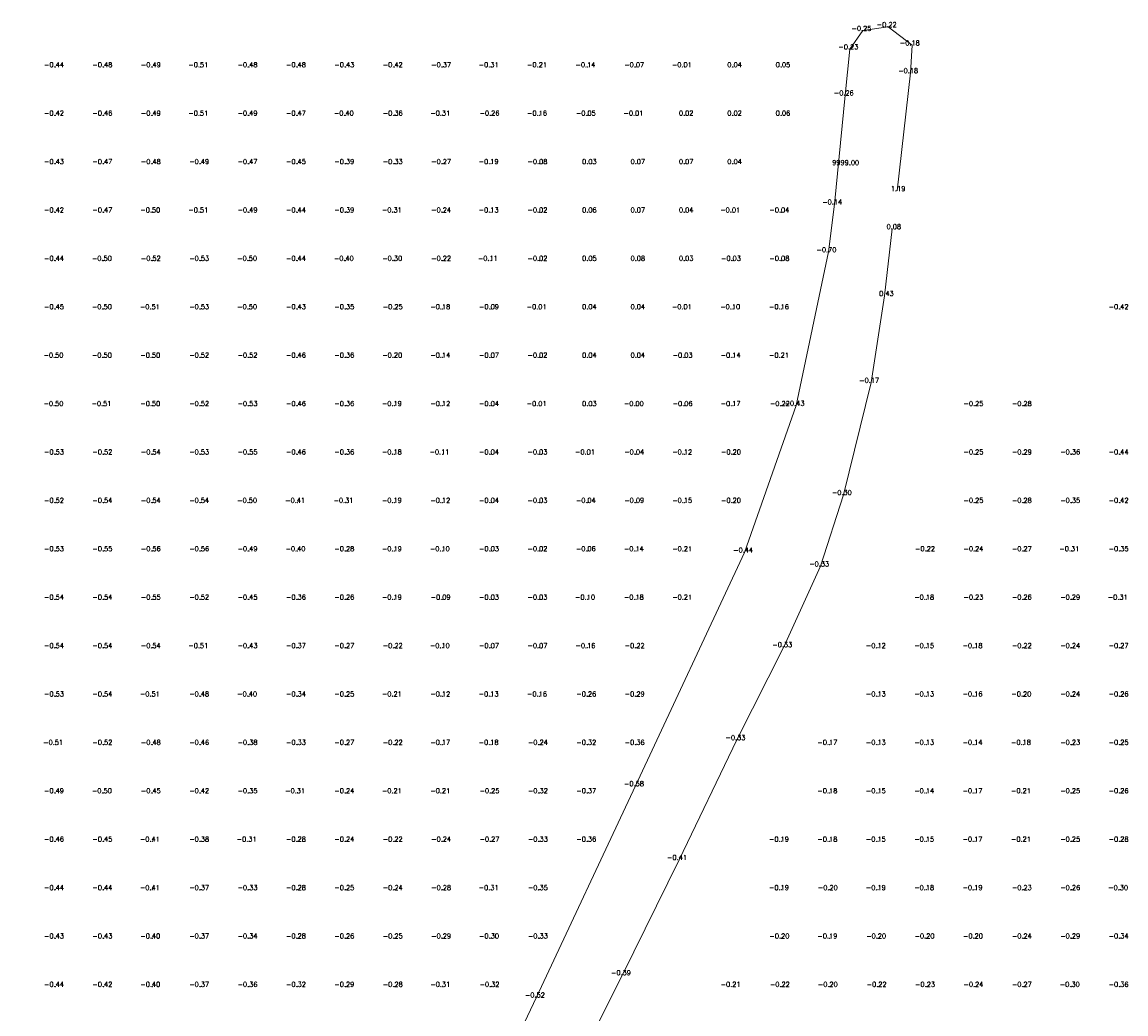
# Model space of a CAD drawing. Header units: metres. Extents: x 102665 to 103901, y 415762 to 419767.
# Tile 55 of 93: x 103201 to 103315, y 418855 to 418957. Entities that reach past the tile are written whole.
import ezdxf
from ezdxf.enums import TextEntityAlignment as Align

# ---------------------------------------------------------------- set-up
doc = ezdxf.new("R2010")
doc.units = ezdxf.units.M
doc.header["$MEASUREMENT"] = 0
doc.layers.add('DTM-Hoogtecijfer', color=7, linetype='Continuous', lineweight=0)
doc.layers.add('DTM-Meetpunt', color=40, linetype='Continuous', lineweight=0)
doc.styles.get("Standard").update_dxf_attribs({"font": 'txt.shx'})

msp = doc.modelspace()

# ---------------------------------------------------------------- linework, layer by layer
at = {"layer": 'DTM-Meetpunt'}
for points in [[(103284.89, 418938.57, -0.14), (103286, 418949.84, -0.26), (103286.48, 418954.6, -0.23), (103287.83, 418956.51, -0.25), (103290.45, 418956.9, -0.22), (103292.91, 418955, -0.18), (103292.75, 418952.14, -0.18), (103291.38, 418939.96, 1.19)], [(103200.95, 418757.47, -0.59), (103207.02, 418768.31, -0.68), (103215.91, 418784.26, -0.63), (103225.92, 418801.96, -0.64), (103237.27, 418820.7, -0.53), (103240.76, 418827.84, -0.58), (103249.17, 418846.26, -0.66), (103254.09, 418856.65, -0.52), (103264.33, 418878.48, -0.58), (103275.6, 418902.61, -0.44), (103280.92, 418917.77, -0.43), (103284.26, 418933.65, -0.7), (103284.89, 418938.57, -0.14)], [(103290.84, 418936.03, 0.08), (103290.05, 418929.12, 0.43), (103288.7, 418920.15, -0.17), (103285.84, 418908.57, -0.3), (103283.46, 418901.18, -0.33), (103279.65, 418892.85, -0.33), (103274.81, 418883.24, -0.33), (103268.86, 418870.86, -0.41), (103262.98, 418858.96, -0.39), (103258.46, 418849.91, -0.39), (103253.22, 418838.87, -0.43), (103247.98, 418826.09, -0.44), (103240.84, 418812.68, -0.45), (103234.01, 418800.22, -0.39), (103228.46, 418792.2, -0.35), (103219.64, 418776.33, -0.25), (103212.02, 418762.36, -0.33), (103207.59, 418754.1, -0.34)]]:
    msp.add_polyline3d(points, dxfattribs=at)
for p in [(103204.4, 418952.75, -0.44), (103209.4, 418952.75, -0.48), (103214.4, 418952.75, -0.49), (103219.4, 418952.75, -0.51), (103224.4, 418952.75, -0.48), (103229.4, 418952.75, -0.48), (103234.4, 418952.75, -0.43), (103239.4, 418952.75, -0.42), (103244.4, 418952.75, -0.37), (103249.4, 418952.75, -0.31), (103254.4, 418952.75, -0.21), (103259.4, 418952.75, -0.14), (103264.4, 418952.75, -0.07), (103269.4, 418952.75, -0.01), (103274.4, 418952.75, 0.04), (103279.4, 418952.75, 0.05), (103204.4, 418947.75, -0.42), (103209.4, 418947.75, -0.46), (103214.4, 418947.75, -0.49), (103219.4, 418947.75, -0.51), (103224.4, 418947.75, -0.49), (103229.4, 418947.75, -0.47), (103234.4, 418947.75, -0.4), (103239.4, 418947.75, -0.36), (103244.4, 418947.75, -0.31), (103249.4, 418947.75, -0.26), (103254.4, 418947.75, -0.16), (103259.4, 418947.75, -0.05), (103264.4, 418947.75, -0.01), (103269.4, 418947.75, 0.02), (103274.4, 418947.75, 0.02), (103279.4, 418947.75, 0.06), (103204.4, 418942.75, -0.43), (103209.4, 418942.75, -0.47), (103214.4, 418942.75, -0.48), (103219.4, 418942.75, -0.49), (103224.4, 418942.75, -0.47), (103229.4, 418942.75, -0.45), (103234.4, 418942.75, -0.39), (103239.4, 418942.75, -0.33), (103244.4, 418942.75, -0.27), (103249.4, 418942.75, -0.19), (103254.4, 418942.75, -0.08), (103259.4, 418942.75, 0.03), (103264.4, 418942.75, 0.07), (103269.4, 418942.75, 0.07), (103274.4, 418942.75, 0.04), (103204.4, 418937.75, -0.42), (103209.4, 418937.75, -0.47), (103214.4, 418937.75, -0.5), (103219.4, 418937.75, -0.51), (103224.4, 418937.75, -0.49), (103229.4, 418937.75, -0.44), (103234.4, 418937.75, -0.39), (103239.4, 418937.75, -0.31), (103244.4, 418937.75, -0.24), (103249.4, 418937.75, -0.13), (103254.4, 418937.75, -0.02), (103259.4, 418937.75, 0.06), (103264.4, 418937.75, 0.07), (103269.4, 418937.75, 0.04), (103274.4, 418937.75, -0.01), (103279.4, 418937.75, -0.04), (103204.4, 418932.75, -0.44), (103209.4, 418932.75, -0.5), (103214.4, 418932.75, -0.52), (103219.4, 418932.75, -0.53), (103224.4, 418932.75, -0.5), (103229.4, 418932.75, -0.44), (103234.4, 418932.75, -0.4), (103239.4, 418932.75, -0.3), (103244.4, 418932.75, -0.22), (103249.4, 418932.75, -0.11), (103254.4, 418932.75, -0.02), (103259.4, 418932.75, 0.05), (103264.4, 418932.75, 0.08), (103269.4, 418932.75, 0.03), (103274.4, 418932.75, -0.03), (103279.4, 418932.75, -0.08), (103204.4, 418927.75, -0.45), (103209.4, 418927.75, -0.5), (103214.4, 418927.75, -0.51), (103219.4, 418927.75, -0.53), (103224.4, 418927.75, -0.5), (103229.4, 418927.75, -0.43), (103234.4, 418927.75, -0.35), (103239.4, 418927.75, -0.25), (103244.4, 418927.75, -0.18), (103249.4, 418927.75, -0.09), (103254.4, 418927.75, -0.01), (103259.4, 418927.75, 0.04), (103264.4, 418927.75, 0.04), (103269.4, 418927.75, -0.01), (103274.4, 418927.75, -0.1), (103279.4, 418927.75, -0.16), (103314.4, 418927.75, -0.42), (103204.4, 418922.75, -0.5), (103209.4, 418922.75, -0.5), (103214.4, 418922.75, -0.5), (103219.4, 418922.75, -0.52), (103224.4, 418922.75, -0.52), (103229.4, 418922.75, -0.46), (103234.4, 418922.75, -0.36), (103239.4, 418922.75, -0.2), (103244.4, 418922.75, -0.14), (103249.4, 418922.75, -0.07), (103254.4, 418922.75, -0.02), (103259.4, 418922.75, 0.04), (103264.4, 418922.75, 0.04), (103269.4, 418922.75, -0.03), (103274.4, 418922.75, -0.14), (103279.4, 418922.75, -0.21), (103204.4, 418917.75, -0.5), (103209.4, 418917.75, -0.51), (103214.4, 418917.75, -0.5), (103219.4, 418917.75, -0.52), (103224.4, 418917.75, -0.53), (103229.4, 418917.75, -0.46), (103234.4, 418917.75, -0.36), (103239.4, 418917.75, -0.19), (103244.4, 418917.75, -0.12), (103249.4, 418917.75, -0.04), (103254.4, 418917.75, -0.01), (103259.4, 418917.75, 0.03), (103264.4, 418917.75, 0), (103269.4, 418917.75, -0.06), (103274.4, 418917.75, -0.17), (103279.4, 418917.75, -0.22), (103299.4, 418917.75, -0.25), (103304.4, 418917.75, -0.28), (103204.4, 418912.75, -0.53), (103209.4, 418912.75, -0.52), (103214.4, 418912.75, -0.54), (103219.4, 418912.75, -0.53), (103224.4, 418912.75, -0.55), (103229.4, 418912.75, -0.46), (103234.4, 418912.75, -0.36), (103239.4, 418912.75, -0.18), (103244.4, 418912.75, -0.11), (103249.4, 418912.75, -0.04), (103254.4, 418912.75, -0.03), (103259.4, 418912.75, -0.01), (103264.4, 418912.75, -0.04), (103269.4, 418912.75, -0.12), (103274.4, 418912.75, -0.2), (103299.4, 418912.75, -0.25), (103304.4, 418912.75, -0.29), (103309.4, 418912.75, -0.36), (103314.4, 418912.75, -0.44), (103204.4, 418907.75, -0.52), (103209.4, 418907.75, -0.54), (103214.4, 418907.75, -0.54), (103219.4, 418907.75, -0.54), (103224.4, 418907.75, -0.5), (103229.4, 418907.75, -0.41), (103234.4, 418907.75, -0.31), (103239.4, 418907.75, -0.19), (103244.4, 418907.75, -0.12), (103249.4, 418907.75, -0.04), (103254.4, 418907.75, -0.03), (103259.4, 418907.75, -0.04), (103264.4, 418907.75, -0.09), (103269.4, 418907.75, -0.15), (103274.4, 418907.75, -0.2), (103299.4, 418907.75, -0.25), (103304.4, 418907.75, -0.28), (103309.4, 418907.75, -0.35), (103314.4, 418907.75, -0.42), (103204.4, 418902.75, -0.53), (103209.4, 418902.75, -0.55), (103214.4, 418902.75, -0.56), (103219.4, 418902.75, -0.56), (103224.4, 418902.75, -0.49), (103229.4, 418902.75, -0.4), (103234.4, 418902.75, -0.28), (103239.4, 418902.75, -0.19), (103244.4, 418902.75, -0.1), (103249.4, 418902.75, -0.03), (103254.4, 418902.75, -0.02), (103259.4, 418902.75, -0.06), (103264.4, 418902.75, -0.14), (103269.4, 418902.75, -0.21), (103294.4, 418902.75, -0.22), (103299.4, 418902.75, -0.24), (103304.4, 418902.75, -0.27), (103309.4, 418902.75, -0.31), (103314.4, 418902.75, -0.35), (103204.4, 418897.75, -0.54), (103209.4, 418897.75, -0.54), (103214.4, 418897.75, -0.55), (103219.4, 418897.75, -0.52), (103224.4, 418897.75, -0.45), (103229.4, 418897.75, -0.36), (103234.4, 418897.75, -0.26), (103239.4, 418897.75, -0.19), (103244.4, 418897.75, -0.09), (103249.4, 418897.75, -0.03), (103254.4, 418897.75, -0.03), (103259.4, 418897.75, -0.1), (103264.4, 418897.75, -0.18), (103269.4, 418897.75, -0.21), (103294.4, 418897.75, -0.18), (103299.4, 418897.75, -0.23), (103304.4, 418897.75, -0.26), (103309.4, 418897.75, -0.29), (103314.4, 418897.75, -0.31), (103204.4, 418892.75, -0.54), (103209.4, 418892.75, -0.54), (103214.4, 418892.75, -0.54), (103219.4, 418892.75, -0.51), (103224.4, 418892.75, -0.43), (103229.4, 418892.75, -0.37), (103234.4, 418892.75, -0.27), (103239.4, 418892.75, -0.22), (103244.4, 418892.75, -0.1), (103249.4, 418892.75, -0.07), (103254.4, 418892.75, -0.07), (103259.4, 418892.75, -0.16), (103264.4, 418892.75, -0.22), (103289.4, 418892.75, -0.12), (103294.4, 418892.75, -0.15), (103299.4, 418892.75, -0.18), (103304.4, 418892.75, -0.22), (103309.4, 418892.75, -0.24), (103314.4, 418892.75, -0.27), (103204.4, 418887.75, -0.53), (103209.4, 418887.75, -0.54), (103214.4, 418887.75, -0.51), (103219.4, 418887.75, -0.48), (103224.4, 418887.75, -0.4), (103229.4, 418887.75, -0.34), (103234.4, 418887.75, -0.25), (103239.4, 418887.75, -0.21), (103244.4, 418887.75, -0.12), (103249.4, 418887.75, -0.13), (103254.4, 418887.75, -0.16), (103259.4, 418887.75, -0.26), (103264.4, 418887.75, -0.29), (103289.4, 418887.75, -0.13), (103294.4, 418887.75, -0.13), (103299.4, 418887.75, -0.16), (103304.4, 418887.75, -0.2), (103309.4, 418887.75, -0.24), (103314.4, 418887.75, -0.26), (103204.4, 418882.75, -0.51), (103209.4, 418882.75, -0.52), (103214.4, 418882.75, -0.48), (103219.4, 418882.75, -0.46), (103224.4, 418882.75, -0.38), (103229.4, 418882.75, -0.33), (103234.4, 418882.75, -0.27), (103239.4, 418882.75, -0.22), (103244.4, 418882.75, -0.17), (103249.4, 418882.75, -0.18), (103254.4, 418882.75, -0.24), (103259.4, 418882.75, -0.32), (103264.4, 418882.75, -0.36), (103284.4, 418882.75, -0.17), (103289.4, 418882.75, -0.13), (103294.4, 418882.75, -0.13), (103299.4, 418882.75, -0.14), (103304.4, 418882.75, -0.18), (103309.4, 418882.75, -0.23), (103314.4, 418882.75, -0.25), (103204.4, 418877.75, -0.49), (103209.4, 418877.75, -0.5), (103214.4, 418877.75, -0.45), (103219.4, 418877.75, -0.42), (103224.4, 418877.75, -0.35), (103229.4, 418877.75, -0.31), (103234.4, 418877.75, -0.24), (103239.4, 418877.75, -0.21), (103244.4, 418877.75, -0.21), (103249.4, 418877.75, -0.25), (103254.4, 418877.75, -0.32), (103259.4, 418877.75, -0.37), (103284.4, 418877.75, -0.18), (103289.4, 418877.75, -0.15), (103294.4, 418877.75, -0.14), (103299.4, 418877.75, -0.17), (103304.4, 418877.75, -0.21), (103309.4, 418877.75, -0.25), (103314.4, 418877.75, -0.26), (103204.4, 418872.75, -0.46), (103209.4, 418872.75, -0.45), (103214.4, 418872.75, -0.41), (103219.4, 418872.75, -0.38), (103224.4, 418872.75, -0.31), (103229.4, 418872.75, -0.28), (103234.4, 418872.75, -0.24), (103239.4, 418872.75, -0.22), (103244.4, 418872.75, -0.24), (103249.4, 418872.75, -0.27), (103254.4, 418872.75, -0.33), (103259.4, 418872.75, -0.36), (103279.4, 418872.75, -0.19), (103284.4, 418872.75, -0.18), (103289.4, 418872.75, -0.15), (103294.4, 418872.75, -0.15), (103299.4, 418872.75, -0.17), (103304.4, 418872.75, -0.21), (103309.4, 418872.75, -0.25), (103314.4, 418872.75, -0.28), (103204.4, 418867.75, -0.44), (103209.4, 418867.75, -0.44), (103214.4, 418867.75, -0.41), (103219.4, 418867.75, -0.37), (103224.4, 418867.75, -0.33), (103229.4, 418867.75, -0.28), (103234.4, 418867.75, -0.25), (103239.4, 418867.75, -0.24), (103244.4, 418867.75, -0.28), (103249.4, 418867.75, -0.31), (103254.4, 418867.75, -0.35), (103279.4, 418867.75, -0.19), (103284.4, 418867.75, -0.2), (103289.4, 418867.75, -0.19), (103294.4, 418867.75, -0.18), (103299.4, 418867.75, -0.19), (103304.4, 418867.75, -0.23), (103309.4, 418867.75, -0.26), (103314.4, 418867.75, -0.3), (103204.4, 418862.75, -0.43), (103209.4, 418862.75, -0.43), (103214.4, 418862.75, -0.4), (103219.4, 418862.75, -0.37), (103224.4, 418862.75, -0.34), (103229.4, 418862.75, -0.28), (103234.4, 418862.75, -0.26), (103239.4, 418862.75, -0.25), (103244.4, 418862.75, -0.29), (103249.4, 418862.75, -0.3), (103254.4, 418862.75, -0.33), (103279.4, 418862.75, -0.2), (103284.4, 418862.75, -0.19), (103289.4, 418862.75, -0.2), (103294.4, 418862.75, -0.2), (103299.4, 418862.75, -0.2), (103304.4, 418862.75, -0.24), (103309.4, 418862.75, -0.29), (103314.4, 418862.75, -0.34), (103204.4, 418857.75, -0.44), (103209.4, 418857.75, -0.42), (103214.4, 418857.75, -0.4), (103219.4, 418857.75, -0.37), (103224.4, 418857.75, -0.36), (103229.4, 418857.75, -0.32), (103234.4, 418857.75, -0.29), (103239.4, 418857.75, -0.28), (103244.4, 418857.75, -0.31), (103249.4, 418857.75, -0.32), (103274.4, 418857.75, -0.21), (103279.4, 418857.75, -0.22), (103284.4, 418857.75, -0.2), (103289.4, 418857.75, -0.22), (103294.4, 418857.75, -0.23), (103299.4, 418857.75, -0.24), (103304.4, 418857.75, -0.27), (103309.4, 418857.75, -0.3), (103314.4, 418857.75, -0.36)]:
    msp.add_point(p, dxfattribs=at)

# ---------------------------------------------------------------- texts
at = {"layer": 'DTM-Hoogtecijfer'}
for s, p in [('-0.22', (103290.29, 418956.88, 0.12)), ('-0.25', (103287.68, 418956.48, 0.12)), ('-0.23', (103286.33, 418954.58, 0.12)), ('-0.18', (103292.67, 418954.98, 0.12)), ('-0.44', (103204.25, 418952.73, 0.12)), ('-0.48', (103209.25, 418952.73, 0.12)), ('-0.49', (103214.25, 418952.73, 0.12)), ('-0.51', (103219.16, 418952.73, 0.12)), ('-0.48', (103224.25, 418952.73, 0.12)), ('-0.48', (103229.25, 418952.73, 0.12)), ('-0.43', (103234.25, 418952.73, 0.12)), ('-0.42', (103239.25, 418952.73, 0.12)), ('-0.37', (103244.25, 418952.73, 0.12)), ('-0.31', (103249.16, 418952.73, 0.12)), ('-0.21', (103254.16, 418952.73, 0.12)), ('-0.14', (103259.16, 418952.73, 0.12)), ('-0.07', (103264.2, 418952.73, 0.12)), ('-0.01', (103269.12, 418952.73, 0.12)), ('0.04', (103274.57, 418952.73, 0.12)), ('0.05', (103279.57, 418952.73, 0.12)), ('-0.18', (103292.51, 418952.12, 0.12)), ('-0.26', (103285.85, 418949.82, 0.12)), ('-0.42', (103204.25, 418947.73, 0.12)), ('-0.46', (103209.25, 418947.73, 0.12)), ('-0.49', (103214.25, 418947.73, 0.12)), ('-0.51', (103219.16, 418947.73, 0.12)), ('-0.49', (103224.25, 418947.73, 0.12)), ('-0.47', (103229.25, 418947.73, 0.12)), ('-0.40', (103234.2, 418947.73, 0.12)), ('-0.36', (103239.25, 418947.73, 0.12)), ('-0.31', (103244.16, 418947.73, 0.12)), ('-0.26', (103249.25, 418947.73, 0.12)), ('-0.16', (103254.16, 418947.73, 0.12)), ('-0.05', (103259.2, 418947.73, 0.12)), ('-0.01', (103264.12, 418947.73, 0.12)), ('0.02', (103269.57, 418947.73, 0.12)), ('0.02', (103274.57, 418947.73, 0.12)), ('0.06', (103279.57, 418947.73, 0.12)), ('-0.43', (103204.25, 418942.73, 0.12)), ('-0.47', (103209.25, 418942.73, 0.12)), ('-0.48', (103214.25, 418942.73, 0.12)), ('-0.49', (103219.25, 418942.73, 0.12)), ('-0.47', (103224.25, 418942.73, 0.12)), ('-0.45', (103229.25, 418942.73, 0.12)), ('-0.39', (103234.25, 418942.73, 0.12)), ('-0.33', (103239.25, 418942.73, 0.12)), ('-0.27', (103244.25, 418942.73, 0.12)), ('-0.19', (103249.16, 418942.73, 0.12)), ('-0.08', (103254.2, 418942.73, 0.12)), ('0.03', (103259.57, 418942.73, 0.12)), ('0.07', (103264.57, 418942.73, 0.12)), ('0.07', (103269.57, 418942.73, 0.12)), ('0.04', (103274.57, 418942.73, 0.12)), ('9999.00', (103286.05, 418942.62, 0.12)), ('1.19', (103291.47, 418939.93, 0.12)), ('-0.14', (103284.66, 418938.55, 0.12)), ('-0.42', (103204.25, 418937.73, 0.12)), ('-0.47', (103209.25, 418937.73, 0.12)), ('-0.50', (103214.2, 418937.73, 0.12)), ('-0.51', (103219.16, 418937.73, 0.12)), ('-0.49', (103224.25, 418937.73, 0.12)), ('-0.44', (103229.25, 418937.73, 0.12)), ('-0.39', (103234.25, 418937.73, 0.12)), ('-0.31', (103239.16, 418937.73, 0.12)), ('-0.24', (103244.25, 418937.73, 0.12)), ('-0.13', (103249.16, 418937.73, 0.12)), ('-0.02', (103254.2, 418937.73, 0.12)), ('0.06', (103259.57, 418937.73, 0.12)), ('0.07', (103264.57, 418937.73, 0.12)), ('0.04', (103269.57, 418937.73, 0.12)), ('-0.01', (103274.12, 418937.73, 0.12)), ('-0.04', (103279.2, 418937.73, 0.12)), ('0.08', (103291.02, 418936.01, 0.12)), ('-0.70', (103284.06, 418933.62, 0.12)), ('-0.44', (103204.25, 418932.73, 0.12)), ('-0.50', (103209.2, 418932.73, 0.12)), ('-0.52', (103214.25, 418932.73, 0.12)), ('-0.53', (103219.25, 418932.73, 0.12)), ('-0.50', (103224.2, 418932.73, 0.12)), ('-0.44', (103229.25, 418932.73, 0.12)), ('-0.40', (103234.2, 418932.73, 0.12)), ('-0.30', (103239.2, 418932.73, 0.12)), ('-0.22', (103244.25, 418932.73, 0.12)), ('-0.11', (103249.08, 418932.73, 0.12)), ('-0.02', (103254.2, 418932.73, 0.12)), ('0.05', (103259.57, 418932.73, 0.12)), ('0.08', (103264.57, 418932.73, 0.12)), ('0.03', (103269.57, 418932.73, 0.12)), ('-0.03', (103274.2, 418932.73, 0.12)), ('-0.08', (103279.2, 418932.73, 0.12)), ('0.43', (103290.26, 418929.1, 0.12)), ('-0.45', (103204.25, 418927.73, 0.12)), ('-0.50', (103209.2, 418927.73, 0.12)), ('-0.51', (103214.16, 418927.73, 0.12)), ('-0.53', (103219.25, 418927.73, 0.12)), ('-0.50', (103224.2, 418927.73, 0.12)), ('-0.43', (103229.25, 418927.73, 0.12)), ('-0.35', (103234.25, 418927.73, 0.12)), ('-0.25', (103239.25, 418927.73, 0.12)), ('-0.18', (103244.16, 418927.73, 0.12)), ('-0.09', (103249.2, 418927.73, 0.12)), ('-0.01', (103254.12, 418927.73, 0.12)), ('0.04', (103259.57, 418927.73, 0.12)), ('0.04', (103264.57, 418927.73, 0.12)), ('-0.01', (103269.12, 418927.73, 0.12)), ('-0.10', (103274.12, 418927.73, 0.12)), ('-0.16', (103279.16, 418927.73, 0.12)), ('-0.42', (103314.25, 418927.73, 0.12)), ('-0.50', (103204.2, 418922.73, 0.12)), ('-0.50', (103209.2, 418922.73, 0.12)), ('-0.50', (103214.2, 418922.73, 0.12)), ('-0.52', (103219.25, 418922.73, 0.12)), ('-0.52', (103224.25, 418922.73, 0.12)), ('-0.46', (103229.25, 418922.73, 0.12)), ('-0.36', (103234.25, 418922.73, 0.12)), ('-0.20', (103239.2, 418922.73, 0.12)), ('-0.14', (103244.16, 418922.73, 0.12)), ('-0.07', (103249.2, 418922.73, 0.12)), ('-0.02', (103254.2, 418922.73, 0.12)), ('0.04', (103259.57, 418922.73, 0.12)), ('0.04', (103264.57, 418922.73, 0.12)), ('-0.03', (103269.2, 418922.73, 0.12)), ('-0.14', (103274.16, 418922.73, 0.12)), ('-0.21', (103279.16, 418922.73, 0.12)), ('-0.17', (103288.47, 418920.13, 0.12)), ('-0.50', (103204.2, 418917.73, 0.12)), ('-0.51', (103209.16, 418917.73, 0.12)), ('-0.50', (103214.2, 418917.73, 0.12)), ('-0.52', (103219.25, 418917.73, 0.12)), ('-0.53', (103224.25, 418917.73, 0.12)), ('-0.46', (103229.25, 418917.73, 0.12)), ('-0.36', (103234.25, 418917.73, 0.12)), ('-0.19', (103239.16, 418917.73, 0.12)), ('-0.12', (103244.16, 418917.73, 0.12)), ('-0.04', (103249.2, 418917.73, 0.12)), ('-0.01', (103254.12, 418917.73, 0.12)), ('0.03', (103259.57, 418917.73, 0.12)), ('-0.00', (103264.16, 418917.73, 0.12)), ('-0.06', (103269.2, 418917.73, 0.12)), ('-0.17', (103274.16, 418917.73, 0.12)), ('-0.22', (103279.25, 418917.73, 0.12)), ('-0.43', (103280.77, 418917.75, 0.12)), ('-0.25', (103299.25, 418917.73, 0.12)), ('-0.28', (103304.25, 418917.73, 0.12)), ('-0.53', (103204.25, 418912.73, 0.12)), ('-0.52', (103209.25, 418912.73, 0.12)), ('-0.54', (103214.25, 418912.73, 0.12)), ('-0.53', (103219.25, 418912.73, 0.12)), ('-0.55', (103224.25, 418912.73, 0.12)), ('-0.46', (103229.25, 418912.73, 0.12)), ('-0.36', (103234.25, 418912.73, 0.12)), ('-0.18', (103239.16, 418912.73, 0.12)), ('-0.11', (103244.08, 418912.73, 0.12)), ('-0.04', (103249.2, 418912.73, 0.12)), ('-0.03', (103254.2, 418912.73, 0.12)), ('-0.01', (103259.12, 418912.73, 0.12)), ('-0.04', (103264.2, 418912.73, 0.12)), ('-0.12', (103269.16, 418912.73, 0.12)), ('-0.20', (103274.2, 418912.73, 0.12)), ('-0.25', (103299.25, 418912.73, 0.12)), ('-0.29', (103304.25, 418912.73, 0.12)), ('-0.36', (103309.25, 418912.73, 0.12)), ('-0.44', (103314.25, 418912.73, 0.12)), ('-0.52', (103204.25, 418907.73, 0.12)), ('-0.54', (103209.25, 418907.73, 0.12)), ('-0.54', (103214.25, 418907.73, 0.12)), ('-0.54', (103219.25, 418907.73, 0.12)), ('-0.50', (103224.2, 418907.73, 0.12)), ('-0.41', (103229.16, 418907.73, 0.12)), ('-0.31', (103234.16, 418907.73, 0.12)), ('-0.19', (103239.16, 418907.73, 0.12)), ('-0.12', (103244.16, 418907.73, 0.12)), ('-0.04', (103249.2, 418907.73, 0.12)), ('-0.03', (103254.2, 418907.73, 0.12)), ('-0.04', (103259.2, 418907.73, 0.12)), ('-0.09', (103264.2, 418907.73, 0.12)), ('-0.15', (103269.16, 418907.73, 0.12)), ('-0.20', (103274.2, 418907.73, 0.12)), ('-0.30', (103285.65, 418908.54, 0.12)), ('-0.25', (103299.25, 418907.73, 0.12)), ('-0.28', (103304.25, 418907.73, 0.12)), ('-0.35', (103309.25, 418907.73, 0.12)), ('-0.42', (103314.25, 418907.73, 0.12)), ('-0.53', (103204.25, 418902.73, 0.12)), ('-0.55', (103209.25, 418902.73, 0.12)), ('-0.56', (103214.25, 418902.73, 0.12)), ('-0.56', (103219.25, 418902.73, 0.12)), ('-0.49', (103224.25, 418902.73, 0.12)), ('-0.40', (103229.2, 418902.73, 0.12)), ('-0.28', (103234.25, 418902.73, 0.12)), ('-0.19', (103239.16, 418902.73, 0.12)), ('-0.10', (103244.12, 418902.73, 0.12)), ('-0.03', (103249.2, 418902.73, 0.12)), ('-0.02', (103254.2, 418902.73, 0.12)), ('-0.06', (103259.2, 418902.73, 0.12)), ('-0.14', (103264.16, 418902.73, 0.12)), ('-0.21', (103269.16, 418902.73, 0.12)), ('-0.44', (103275.45, 418902.59, 0.12)), ('-0.22', (103294.25, 418902.73, 0.12)), ('-0.24', (103299.25, 418902.73, 0.12)), ('-0.27', (103304.25, 418902.73, 0.12)), ('-0.31', (103309.16, 418902.73, 0.12)), ('-0.35', (103314.25, 418902.73, 0.12)), ('-0.33', (103283.31, 418901.16, 0.12)), ('-0.54', (103204.25, 418897.73, 0.12)), ('-0.54', (103209.25, 418897.73, 0.12)), ('-0.55', (103214.25, 418897.73, 0.12)), ('-0.52', (103219.25, 418897.73, 0.12)), ('-0.45', (103224.25, 418897.73, 0.12)), ('-0.36', (103229.25, 418897.73, 0.12)), ('-0.26', (103234.25, 418897.73, 0.12)), ('-0.19', (103239.16, 418897.73, 0.12)), ('-0.09', (103244.2, 418897.73, 0.12)), ('-0.03', (103249.2, 418897.73, 0.12)), ('-0.03', (103254.2, 418897.73, 0.12)), ('-0.10', (103259.12, 418897.73, 0.12)), ('-0.18', (103264.16, 418897.73, 0.12)), ('-0.21', (103269.16, 418897.73, 0.12)), ('-0.18', (103294.16, 418897.73, 0.12)), ('-0.23', (103299.25, 418897.73, 0.12)), ('-0.26', (103304.25, 418897.73, 0.12)), ('-0.29', (103309.25, 418897.73, 0.12)), ('-0.31', (103314.16, 418897.73, 0.12)), ('-0.54', (103204.25, 418892.73, 0.12)), ('-0.54', (103209.25, 418892.73, 0.12)), ('-0.54', (103214.25, 418892.73, 0.12)), ('-0.51', (103219.16, 418892.73, 0.12)), ('-0.43', (103224.25, 418892.73, 0.12)), ('-0.37', (103229.25, 418892.73, 0.12)), ('-0.27', (103234.25, 418892.73, 0.12)), ('-0.22', (103239.25, 418892.73, 0.12)), ('-0.10', (103244.12, 418892.73, 0.12)), ('-0.07', (103249.2, 418892.73, 0.12)), ('-0.07', (103254.2, 418892.73, 0.12)), ('-0.16', (103259.16, 418892.73, 0.12)), ('-0.22', (103264.25, 418892.73, 0.12)), ('-0.33', (103279.5, 418892.82, 0.12)), ('-0.12', (103289.16, 418892.73, 0.12)), ('-0.15', (103294.16, 418892.73, 0.12)), ('-0.18', (103299.16, 418892.73, 0.12)), ('-0.22', (103304.25, 418892.73, 0.12)), ('-0.24', (103309.25, 418892.73, 0.12)), ('-0.27', (103314.25, 418892.73, 0.12)), ('-0.53', (103204.25, 418887.73, 0.12)), ('-0.54', (103209.25, 418887.73, 0.12)), ('-0.51', (103214.16, 418887.73, 0.12)), ('-0.48', (103219.25, 418887.73, 0.12)), ('-0.40', (103224.2, 418887.73, 0.12)), ('-0.34', (103229.25, 418887.73, 0.12)), ('-0.25', (103234.25, 418887.73, 0.12)), ('-0.21', (103239.16, 418887.73, 0.12)), ('-0.12', (103244.16, 418887.73, 0.12)), ('-0.13', (103249.16, 418887.73, 0.12)), ('-0.16', (103254.16, 418887.73, 0.12)), ('-0.26', (103259.25, 418887.73, 0.12)), ('-0.29', (103264.25, 418887.73, 0.12)), ('-0.13', (103289.16, 418887.73, 0.12)), ('-0.13', (103294.16, 418887.73, 0.12)), ('-0.16', (103299.16, 418887.73, 0.12)), ('-0.20', (103304.2, 418887.73, 0.12)), ('-0.24', (103309.25, 418887.73, 0.12)), ('-0.26', (103314.25, 418887.73, 0.12)), ('-0.51', (103204.16, 418882.73, 0.12)), ('-0.52', (103209.25, 418882.73, 0.12)), ('-0.48', (103214.25, 418882.73, 0.12)), ('-0.46', (103219.25, 418882.73, 0.12)), ('-0.38', (103224.25, 418882.73, 0.12)), ('-0.33', (103229.25, 418882.73, 0.12)), ('-0.27', (103234.25, 418882.73, 0.12)), ('-0.22', (103239.25, 418882.73, 0.12)), ('-0.17', (103244.16, 418882.73, 0.12)), ('-0.18', (103249.16, 418882.73, 0.12)), ('-0.24', (103254.25, 418882.73, 0.12)), ('-0.32', (103259.25, 418882.73, 0.12)), ('-0.36', (103264.25, 418882.73, 0.12)), ('-0.33', (103274.66, 418883.22, 0.12)), ('-0.17', (103284.16, 418882.73, 0.12)), ('-0.13', (103289.16, 418882.73, 0.12)), ('-0.13', (103294.16, 418882.73, 0.12)), ('-0.14', (103299.16, 418882.73, 0.12)), ('-0.18', (103304.16, 418882.73, 0.12)), ('-0.23', (103309.25, 418882.73, 0.12)), ('-0.25', (103314.25, 418882.73, 0.12)), ('-0.58', (103264.18, 418878.46, 0.12)), ('-0.49', (103204.25, 418877.73, 0.12)), ('-0.50', (103209.2, 418877.73, 0.12)), ('-0.45', (103214.25, 418877.73, 0.12)), ('-0.42', (103219.25, 418877.73, 0.12)), ('-0.35', (103224.25, 418877.73, 0.12)), ('-0.31', (103229.16, 418877.73, 0.12)), ('-0.24', (103234.25, 418877.73, 0.12)), ('-0.21', (103239.16, 418877.73, 0.12)), ('-0.21', (103244.16, 418877.73, 0.12)), ('-0.25', (103249.25, 418877.73, 0.12)), ('-0.32', (103254.25, 418877.73, 0.12)), ('-0.37', (103259.25, 418877.73, 0.12)), ('-0.18', (103284.16, 418877.73, 0.12)), ('-0.15', (103289.16, 418877.73, 0.12)), ('-0.14', (103294.16, 418877.73, 0.12)), ('-0.17', (103299.16, 418877.73, 0.12)), ('-0.21', (103304.16, 418877.73, 0.12)), ('-0.25', (103309.25, 418877.73, 0.12)), ('-0.26', (103314.25, 418877.73, 0.12)), ('-0.46', (103204.25, 418872.73, 0.12)), ('-0.45', (103209.25, 418872.73, 0.12)), ('-0.41', (103214.16, 418872.73, 0.12)), ('-0.38', (103219.25, 418872.73, 0.12)), ('-0.31', (103224.16, 418872.73, 0.12)), ('-0.28', (103229.25, 418872.73, 0.12)), ('-0.24', (103234.25, 418872.73, 0.12)), ('-0.22', (103239.25, 418872.73, 0.12)), ('-0.24', (103244.25, 418872.73, 0.12)), ('-0.27', (103249.25, 418872.73, 0.12)), ('-0.33', (103254.25, 418872.73, 0.12)), ('-0.36', (103259.25, 418872.73, 0.12)), ('-0.19', (103279.16, 418872.73, 0.12)), ('-0.18', (103284.16, 418872.73, 0.12)), ('-0.15', (103289.16, 418872.73, 0.12)), ('-0.15', (103294.16, 418872.73, 0.12)), ('-0.17', (103299.16, 418872.73, 0.12)), ('-0.21', (103304.16, 418872.73, 0.12)), ('-0.25', (103309.25, 418872.73, 0.12)), ('-0.28', (103314.25, 418872.73, 0.12)), ('-0.41', (103268.62, 418870.84, 0.12)), ('-0.44', (103204.25, 418867.73, 0.12)), ('-0.44', (103209.25, 418867.73, 0.12)), ('-0.41', (103214.16, 418867.73, 0.12)), ('-0.37', (103219.25, 418867.73, 0.12)), ('-0.33', (103224.25, 418867.73, 0.12)), ('-0.28', (103229.25, 418867.73, 0.12)), ('-0.25', (103234.25, 418867.73, 0.12)), ('-0.24', (103239.25, 418867.73, 0.12)), ('-0.28', (103244.25, 418867.73, 0.12)), ('-0.31', (103249.16, 418867.73, 0.12)), ('-0.35', (103254.25, 418867.73, 0.12)), ('-0.19', (103279.16, 418867.73, 0.12)), ('-0.20', (103284.2, 418867.73, 0.12)), ('-0.19', (103289.16, 418867.73, 0.12)), ('-0.18', (103294.16, 418867.73, 0.12)), ('-0.19', (103299.16, 418867.73, 0.12)), ('-0.23', (103304.25, 418867.73, 0.12)), ('-0.26', (103309.25, 418867.73, 0.12)), ('-0.30', (103314.2, 418867.73, 0.12)), ('-0.43', (103204.25, 418862.73, 0.12)), ('-0.43', (103209.25, 418862.73, 0.12)), ('-0.40', (103214.2, 418862.73, 0.12)), ('-0.37', (103219.25, 418862.73, 0.12)), ('-0.34', (103224.25, 418862.73, 0.12)), ('-0.28', (103229.25, 418862.73, 0.12)), ('-0.26', (103234.25, 418862.73, 0.12)), ('-0.25', (103239.25, 418862.73, 0.12)), ('-0.29', (103244.25, 418862.73, 0.12)), ('-0.30', (103249.2, 418862.73, 0.12)), ('-0.33', (103254.25, 418862.73, 0.12)), ('-0.20', (103279.2, 418862.73, 0.12)), ('-0.19', (103284.16, 418862.73, 0.12)), ('-0.20', (103289.2, 418862.73, 0.12)), ('-0.20', (103294.2, 418862.73, 0.12)), ('-0.20', (103299.2, 418862.73, 0.12)), ('-0.24', (103304.25, 418862.73, 0.12)), ('-0.29', (103309.25, 418862.73, 0.12)), ('-0.34', (103314.25, 418862.73, 0.12)), ('-0.39', (103262.83, 418858.93, 0.12)), ('-0.44', (103204.25, 418857.73, 0.12)), ('-0.42', (103209.25, 418857.73, 0.12)), ('-0.40', (103214.2, 418857.73, 0.12)), ('-0.37', (103219.25, 418857.73, 0.12)), ('-0.36', (103224.25, 418857.73, 0.12)), ('-0.32', (103229.25, 418857.73, 0.12)), ('-0.29', (103234.25, 418857.73, 0.12)), ('-0.28', (103239.25, 418857.73, 0.12)), ('-0.31', (103244.16, 418857.73, 0.12)), ('-0.32', (103249.25, 418857.73, 0.12)), ('-0.21', (103274.16, 418857.73, 0.12)), ('-0.22', (103279.25, 418857.73, 0.12)), ('-0.20', (103284.2, 418857.73, 0.12)), ('-0.22', (103289.25, 418857.73, 0.12)), ('-0.23', (103294.25, 418857.73, 0.12)), ('-0.24', (103299.25, 418857.73, 0.12)), ('-0.27', (103304.25, 418857.73, 0.12)), ('-0.30', (103309.2, 418857.73, 0.12)), ('-0.36', (103314.25, 418857.73, 0.12)), ('-0.52', (103253.94, 418856.63, 0.12))]:
    msp.add_text(s, height=0.5, dxfattribs=at).set_placement(p, align=Align.CENTER)

doc.saveas('drawing.dxf')
